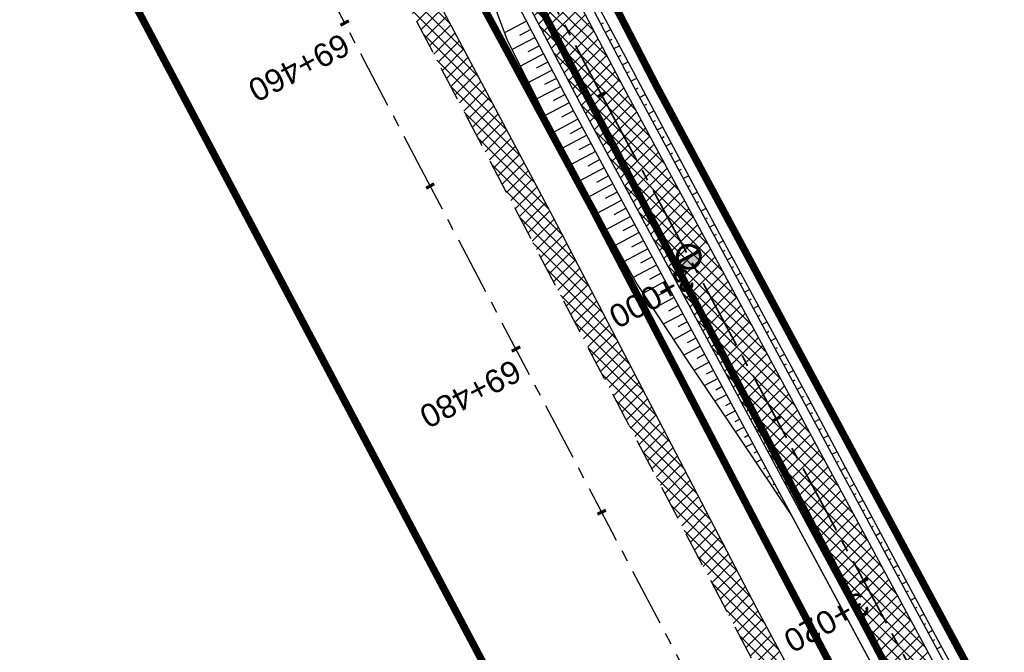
# Model space of a CAD drawing. Header units: metres. Extents: x 7529682 to 7533751, y 5721195 to 5727842.
# Tile 53 of 179: x 7531078 to 7531132, y 5725128 to 5725162. Entities that reach past the tile are written whole.
import ezdxf

# ---------------------------------------------------------------- set-up
doc = ezdxf.new("R2010")
doc.units = ezdxf.units.M
for name, pattern in [('817-dzialki-09-05-04$0$HIDDEN', [0.375, 0.25, -0.125]), ('ACAD_ISO05W100', [33, 24, -3, 0, -3, 0, -3]), ('CENTER', [50.8, 31.75, -6.35, 6.35, -6.35]), ('CENTER2', [28.575, 19.05, -3.175, 3.175, -3.175]), ('HIDDEN', [9.525, 6.35, -3.175])]:
    doc.linetypes.add(name, pattern=pattern)
for name, color, linetype in [('C-DROGI-SYTUACJA', 7, 'Continuous'), ('C-DROGI-SYTUACJA-ETYKIETY', 7, 'Continuous'), ('D-hatch-pobocza', 131, 'Continuous'), ('D-pobocza', 60, 'Continuous'), ('D-rowy', 160, 'Continuous'), ('D-skarpa', 2, 'Continuous'), ('D-skarpa-kreskowanie', 2, 'Continuous')]:
    doc.layers.add(name, color=color, linetype=linetype)
for name, color, linetype, lineweight, true_color in [('D-ewidencja-numery', 7, 'Continuous', 50, 0x40ff00), ('D-hatch-ciag-pieszo-rowerowy', 7, 'Continuous', 13, 0xff9f80), ('D-LR-etap-III', 7, '817-dzialki-09-05-04$0$HIDDEN', 50, 0x00008f)]:
    doc.layers.add(name, color=color, linetype=linetype, lineweight=lineweight, true_color=true_color)
for name, color, linetype, lineweight in [('D-krawędzie', 3, 'Continuous', 30), ('D-obrzeża', 2, 'Continuous', 30), ('D-oś', 10, 'CENTER', 30), ('D-pas-drogowy', 7, 'ACAD_ISO05W100', 50)]:
    doc.layers.add(name, color=color, linetype=linetype, lineweight=lineweight)
doc.layers.add('poprzeczki', color=7, linetype='Continuous', true_color=0x0000c7)
doc.styles.get("Standard").update_dxf_attribs({"font": 'arial.ttf'})
pattern_1 = [(45, (0, 0), (-0.33675960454, 0.33675960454), []), (135, (0, 0), (-0.33675960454, -0.33675960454), [])]

# ---------------------------------------------------------------- blocks, each defined once
blk = doc.blocks.new('AeccTickLine')
at = {"color": 0, "linetype": 'ByBlock', "lineweight": -2}
blk.add_line((0, 1), (0, -1), dxfattribs=at)
blk = doc.blocks.new('kilometraz')
at = {"linetype": 'ByBlock', "lineweight": -2}
blk.add_hatch(color=0, dxfattribs=at).paths.add_polyline_path([(0, -0.28125, 0.41421356), (0.28125, 0, 0.41421356), (0, 0.28125)])
at = {"color": 0, "linetype": 'ByBlock', "lineweight": -2}
blk.add_line((0, 0.28125), (0, -0.28125), dxfattribs=at)
blk.add_circle((0, 0), 0.28125, dxfattribs=at)

msp = doc.modelspace()

# ---------------------------------------------------------------- hatches: boundary and pattern name
at = {"layer": 'D-hatch-ciag-pieszo-rowerowy'}
h = msp.add_hatch(dxfattribs=at)
h.set_pattern_fill('ANSI37', color=256, scale=0.15, style=0)
h.set_pattern_definition(pattern_1)
h.paths.add_polyline_path([(7531088.49, 5725201.74), (7531081.737, 5725214.576), (7531080.59, 5725214.071), (7531087.383, 5725201.158), (7531110.122, 5725157.821), (7531118.165, 5725142.897), (7531119.253, 5725143.512), (7531111.229, 5725158.402)])
h.paths.add_polyline_path([(7531087.383, 5725201.158), (7531080.59, 5725214.071), (7531079.443, 5725213.566), (7531086.277, 5725200.577), (7531109.015, 5725157.24), (7531117.077, 5725142.282), (7531118.165, 5725142.897), (7531110.122, 5725157.821)])
h = msp.add_hatch(dxfattribs=at)
h.set_pattern_fill('ANSI37', color=256, scale=0.15, style=0)
h.set_pattern_definition(pattern_1)
h.paths.add_polyline_path([(7531118.165, 5725142.897), (7531117.077, 5725142.282), (7531130.341, 5725117.67, -0.009012), (7531135.299, 5725108.06), (7531145.036, 5725088.322, 0.075286), (7531150.171, 5725080.951), (7531151.457, 5725079.596), (7531152.272, 5725080.553), (7531151.217, 5725081.666, -0.075252), (7531146.083, 5725089.033), (7531136.397, 5725108.66, 0.008978), (7531131.457, 5725118.234)])
h.paths.add_polyline_path([(7531119.253, 5725143.512), (7531118.165, 5725142.897), (7531131.457, 5725118.234, -0.008978), (7531136.397, 5725108.66), (7531146.083, 5725089.033, 0.075252), (7531151.217, 5725081.666), (7531152.272, 5725080.553), (7531153.087, 5725081.511), (7531152.262, 5725082.381, -0.075217), (7531147.129, 5725089.744), (7531137.495, 5725109.262, 0.008945), (7531132.573, 5725118.799)])
at = {"layer": 'D-hatch-pobocza'}
h = msp.add_hatch(dxfattribs=at)
h.set_pattern_fill('ANSI37', color=256, scale=0.15, style=0)
h.set_pattern_definition(pattern_1)
h.paths.add_polyline_path([(7531057.01, 5725246.72), (7531044.19, 5725271.11), (7531030.97, 5725296.42), (7531019.37, 5725318.31), (7531007.54, 5725340.71), (7530994.47, 5725365.47), (7530982.58, 5725387.65), (7530971.81, 5725408.22), (7530959.96, 5725430.76), (7530944.54, 5725460.14), (7530935.92, 5725477.07), (7530923.1, 5725500.31), (7530908, 5725529.49), (7530889.658, 5725563.375), (7530889.586, 5725561.257), (7530918.172, 5725507.178), (7530950.163, 5725446.305), (7530993.419, 5725364.265), (7531022.766, 5725308.719), (7531053.81, 5725249.872), (7531081.166, 5725197.875), (7531103.902, 5725154.541), (7531128.123, 5725108.448), (7531149.321, 5725068.209), (7531151.44, 5725067.36), (7531152.004, 5725067.286), (7531141.2, 5725086.69), (7531129.87, 5725108.78), (7531118.46, 5725130.11), (7531107.39, 5725151.39), (7531095.36, 5725174.01), (7531083.61, 5725196.49), (7531071.56, 5725218.8)])

# ---------------------------------------------------------------- linework, layer by layer
at = {"layer": 'C-DROGI-SYTUACJA', "color": 10, "linetype": 'CENTER2', "lineweight": 35, "ltscale": 0.2}
msp.add_lwpolyline([(7531022.845, 5725323.708), (7531032.808, 5725305.571, -0.004228), (7531035.213, 5725301.104), (7531059.944, 5725254.223, -0.004401), (7531062.366, 5725249.531), (7531071.709, 5725231.04, 0.004122), (7531073.975, 5725226.644), (7531073.975, 5725226.644), (7531087.383, 5725201.158), (7531110.122, 5725157.821), (7531131.457, 5725118.234, -0.008978), (7531136.397, 5725108.66), (7531146.083, 5725089.033, 0.075252), (7531151.217, 5725081.666), (7531154.313, 5725078.4, -0.068936), (7531156.869, 5725074.83), (7531166.993, 5725055.55, -0.068732)], format="xyb", dxfattribs=at)
at = {"layer": 'D-ewidencja-numery', "color": 12, "ltscale": 15, "true_color": 0xc70000}
msp.add_lwpolyline([(7530900.952, 5725579.946), (7530904.81, 5725571.977), (7530903.682, 5725568.566), (7530908.901, 5725558.845), (7530910.252, 5725545.672), (7530912.873, 5725538.646), (7530945.278, 5725478.464), (7530959.692, 5725450.246), (7531002.827, 5725368.192), (7531044.704, 5725290.314), (7531064.099, 5725253.213), (7531083.01, 5725216.678), (7531113.013, 5725158.466), (7531137.364, 5725113.071), (7531150.831, 5725086.712), (7531159.746, 5725076.641), (7531166.31, 5725074.58), (7531172.29, 5725062.58)], dxfattribs=at)
at = {"layer": 'D-krawędzie', "linetype": 'HIDDEN', "ltscale": 0.3, "flags": 128}
msp.add_lwpolyline([(7530572.01, 5726166.06), (7530620.381, 5726072.761), (7530641.555, 5726032.008), (7530660.961, 5725995.07), (7530689.128, 5725941.54), (7530707.336, 5725907.032), (7530725.256, 5725873.093), (7530743.97, 5725837.654), (7530770.527, 5725787.119), (7530787.864, 5725754.267), (7530809.898, 5725712.542), (7530824.739, 5725684.389), (7530840.856, 5725653.693), (7530860.675, 5725616.154), (7530865.283, 5725607.394), (7530878.05, 5725583.08), (7530918.172, 5725507.178), (7530950.163, 5725446.305), (7530993.419, 5725364.265), (7531022.766, 5725308.719), (7531053.81, 5725249.872), (7531081.166, 5725197.875), (7531103.902, 5725154.541), (7531128.123, 5725108.448), (7531149.3, 5725068.25), (7531167.38, 5725033.767), (7531197.165, 5724976.988), (7531228.151, 5724918.034), (7531253.153, 5724870.491), (7531286.796, 5724806.654), (7531306.74, 5724768.665), (7531335.094, 5724714.652), (7531357.319, 5724672.439), (7531373.645, 5724641.454), (7531392.162, 5724605.999), (7531418.48, 5724555.853), (7531439.727, 5724515.582), (7531468.399, 5724461.077), (7531491.782, 5724416.528), (7531531.99, 5724339.833), (7531557.227, 5724291.659), (7531569.852, 5724267.577), (7531591.376, 5724226.548), (7531610.004, 5724191.103), (7531616.883, 5724177.999), (7531629.985, 5724153.025), (7531641.007, 5724132.022), (7531664.906, 5724087.617), (7531677.644, 5724064.786), (7531683.112, 5724054.988), (7531686.753, 5724048.18), (7531695.448, 5724031.697), (7531703.749, 5724015.917), (7531709.214, 5724005.514), (7531719.389, 5723986.147), (7531726.295, 5723973), (7531732.741, 5723960.736), (7531735.13, 5723956.19)], dxfattribs=at)
at = {"layer": 'D-LR-etap-III', "ltscale": 10, "flags": 128}
msp.add_lwpolyline([(7531750.474, 5723895.103, 0.4, 0.4, 0), (7531750.505, 5723895.13, 0.4, 0.4, 0), (7531682.71, 5724022.92, 0.4, 0.4, 0), (7531619.177, 5724147.204, 0.4, 0.4, 0), (7531592.309, 5724198.489, 0.4, 0.4, 0), (7531553.264, 5724272.919, 0.4, 0.4, 0), (7531504.02, 5724366.79, 0.4, 0.4, 0), (7531482.09, 5724407.62, 0.4, 0.4, 0), (7531412.35, 5724541.183, 0.4, 0.4, 0), (7531388.464, 5724586.93, 0.4, 0.4, 0), (7531345.12, 5724669.94, 0.4, 0.4, 0), (7531127.66, 5725081.67, 0.4, 0.4, 0), (7531059.253, 5725211.041, 0.4, 0.4, 0), (7531008.007, 5725307.954, 0.4, 0.4, 0), (7530964.182, 5725390.836, 0.4, 0.4, 0), (7530914.557, 5725484.684, 0.4, 0.4, 0), (7530865.243, 5725577.494, 0.4, 0.4, 0), (7530840.085, 5725624.059, 0.4, 0.4, 0), (7530802.56, 5725694.925, 0.4, 0.4, 0), (7530755.54, 5725787.51, 0.4, 0.4, 0), (7530708.718, 5725876.303, 0.4, 0.4, 0), (7530695.12, 5725902.09, 0.4, 0.4, 0), (7530642.914, 5726001.078, 0.4, 0.4, 0), (7530634.935, 5726016.147, 0.4, 0.4, 0), (7530610.82, 5726061.93, 0.4, 0.4, 0), (7530610.82, 5726061.93, 0.4, 0.4, 0), (7530607.21, 5726063.51, 0.4, 0.4, 0), (7530597.42, 5726080.68, 0.4, 0.4, 0), (7530591.16, 5726088.44, 0.4, 0.4, 0), (7530581.28, 5726107.21, 0.4, 0.4, 0), (7530571.29, 5726130.56, 0.4, 0.4, 0), (7530549.555, 5726171.527, 0.4, 0.4, 0), (7530531.014, 5726206.474, 0.4, 0.4, 0), (7530516.461, 5726236.017, 0.4, 0.4, 0), (7530500.799, 5726266.141, 0.4, 0.4, 0), (7530491.35, 5726283.94, 0.4, 0.4, 0), (7530482.4, 5726303.41, 0.4, 0.4, 0), (7530482.4, 5726303.41, 0.4, 0.4, 0), (7530450.41, 5726357.28, 0.4, 0.4, 0), (7530397.759, 5726458.5, 0.4, 0.4, 0), (7530334.708, 5726583.665, 0.4, 0.4, 0), (7530303.939, 5726645.168, 0.4, 0.4, 0), (7530300.51, 5726651.778, 0.4, 0.4, 0), (7530289.214, 5726671.967, 0.4, 0.4, 0), (7530281.54, 5726685.57, 0.4, 0.4, 0), (7530261.371, 5726724.163, 0.4, 0.4, 0), (7530254.03, 5726738.21, 0.4, 0.4, 0), (7530197.22, 5726845.06, 0.4, 0.4, 0), (7530194.71, 5726849.15, 0.4, 0.4, 0), (7530195.92, 5726850.75, 0.4, 0.4, 0), (7530170.547, 5726892.961, 0.4, 0.4, 0), (7530143.175, 5726945.066, 0.4, 0.4, 0), (7530105.06, 5727018.32, 0.4, 0.4, 0), (7530100.06, 5727027.16, 0.4, 0.4, 0), (7530062.319, 5727099.625, 0.4, 0.4, 0), (7530015.379, 5727189.42, 0.4, 0.4, 0), (7529983.208, 5727250.207, 0.4, 0.4, 0), (7529953.284, 5727306.747, 0.4, 0.4, 0), (7529900.671, 5727406.159, 0.4, 0.4, 0), (7529890.63, 5727425.131, 0.4, 0.4, 0), (7529875.155, 5727454.426, 0.4, 0.4, 0), (7529857.56, 5727487.787, 0.4, 0.4, 0), (7529835.194, 5727530.193, 0.4, 0.4, 0), (7529811.741, 5727574.662, 0.4, 0.4, 0), (7529792.102, 5727611.923, 0.4, 0.4, 0), (7529768.066, 5727657.47, 0.4, 0.4, 0), (7529755.211, 5727682.131, 0.4, 0.4, 0), (7529753.31, 5727681.13, 0.4, 0.4, 0), (7529739.21, 5727707.77, 0.4, 0.4, 0), (7529735.395, 5727711.252, 0.4, 0.4, 0), (7529725.42, 5727730.2, 0.4, 0.4, 0), (7529723.55, 5727729.88, 0.4, 0.4, 0), (7529695.567, 5727782.932, 0.4, 0.4, 0), (7529717.68, 5727794.024, 0.4, 0.4, 0), (7529736.275, 5727758.647, 0.4, 0.4, 0), (7529736.275, 5727758.647, 0.4, 0.4, 0), (7529744.511, 5727750.406, 0.4, 0.4, 0), (7529744.511, 5727750.406, 0.4, 0.4, 0), (7529750.283, 5727738.55, 0.4, 0.4, 0), (7529777.109, 5727687.569, 0.4, 0.4, 0), (7529796.515, 5727651.33, 0.4, 0.4, 0), (7529814.938, 5727616.793, 0.4, 0.4, 0), (7529839.007, 5727572.304, 0.4, 0.4, 0), (7529860.618, 5727532.509, 0.4, 0.4, 0), (7529882.349, 5727491.504, 0.4, 0.4, 0), (7529904.865, 5727449.096, 0.4, 0.4, 0), (7529920.747, 5727418.885, 0.4, 0.4, 0), (7529946.677, 5727368.547, 0.4, 0.4, 0), (7529972.025, 5727320.573, 0.4, 0.4, 0), (7529987.74, 5727290.153, 0.4, 0.4, 0), (7529996.497, 5727273.662, 0.4, 0.4, 0), (7530017.541, 5727234.203, 0.4, 0.4, 0), (7530033.054, 5727204.864, 0.4, 0.4, 0), (7530051.623, 5727170.223, 0.4, 0.4, 0), (7530069.277, 5727137.016, 0.4, 0.4, 0), (7530089.385, 5727097.534, 0.4, 0.4, 0), (7530109.713, 5727060.747, 0.4, 0.4, 0), (7530136.77, 5727011.64, 0.4, 0.4, 0), (7530162.447, 5726962.744, 0.4, 0.4, 0), (7530187.674, 5726916.992, 0.4, 0.4, 0), (7530207.821, 5726879.335, 0.4, 0.4, 0), (7530230.626, 5726834.519, 0.4, 0.4, 0), (7530262.288, 5726776.618, 0.4, 0.4, 0), (7530277.51, 5726760.213, 0.4, 0.4, 0), (7530286.037, 5726744.107, 0.4, 0.4, 0), (7530288.097, 5726735.884, 0.4, 0.4, 0), (7530290.394, 5726725.047, 0.4, 0.4, 0), (7530296.177, 5726713.583, 0.4, 0.4, 0), (7530302.726, 5726701.182, 0.4, 0.4, 0), (7530325.685, 5726657.466, 0.4, 0.4, 0), (7530343.244, 5726623.649, 0.4, 0.4, 0), (7530360.23, 5726591.747, 0.4, 0.4, 0), (7530383.209, 5726548.059, 0.4, 0.4, 0), (7530406.018, 5726503.606, 0.4, 0.4, 0), (7530427.465, 5726462.62, 0.4, 0.4, 0), (7530447.928, 5726424.388, 0.4, 0.4, 0), (7530471.127, 5726379.921, 0.4, 0.4, 0), (7530490.501, 5726343.033, 0.4, 0.4, 0), (7530509.499, 5726306.733, 0.4, 0.4, 0), (7530529.89, 5726267.244, 0.4, 0.4, 0), (7530543.852, 5726238.99, 0.4, 0.4, 0), (7530554.809, 5726218.944, 0.4, 0.4, 0), (7530559.027, 5726212.223, 0.4, 0.4, 0), (7530563.061, 5726206.41, 0.4, 0.4, 0), (7530566.934, 5726200.464, 0.4, 0.4, 0), (7530569.771, 5726194.902, 0.4, 0.4, 0), (7530571.473, 5726191.282, 0.4, 0.4, 0), (7530572.839, 5726188.025, 0.4, 0.4, 0), (7530575.295, 5726182.035, 0.4, 0.4, 0), (7530579.737, 5726173.306, 0.4, 0.4, 0), (7530583.3, 5726167.41, 0.4, 0.4, 0), (7530593.4, 5726163.33, 0.4, 0.4, 0), (7530598.618, 5726155.264, 0.4, 0.4, 0), (7530608.258, 5726140.497, 0.4, 0.4, 0), (7530603.27, 5726136.83, 0.4, 0.4, 0), (7530606.53, 5726131.84, 0.4, 0.4, 0), (7530604.239, 5726124.217, 0.4, 0.4, 0), (7530605.847, 5726121.63, 0.4, 0.4, 0), (7530608.972, 5726116.164, 0.4, 0.4, 0), (7530618.114, 5726097.791, 0.4, 0.4, 0), (7530651.213, 5726034.96, 0.4, 0.4, 0), (7530670.244, 5725998.611, 0.4, 0.4, 0), (7530698.075, 5725945.953, 0.4, 0.4, 0), (7530716.506, 5725911.305, 0.4, 0.4, 0), (7530735.223, 5725875.667, 0.4, 0.4, 0), (7530752.504, 5725842.155, 0.4, 0.4, 0), (7530778.311, 5725793.501, 0.4, 0.4, 0), (7530797.5, 5725756.382, 0.4, 0.4, 0), (7530812.519, 5725728.289, 0.4, 0.4, 0), (7530820.039, 5725713.16, 0.4, 0.4, 0), (7530822.422, 5725710.194, 0.4, 0.4, 0), (7530833.155, 5725688.801, 0.4, 0.4, 0), (7530849.629, 5725656.159, 0.4, 0.4, 0), (7530867.983, 5725621.964, 0.4, 0.4, 0), (7530872.63, 5725612.888, 0.4, 0.4, 0), (7530880.354, 5725597.595, 0.4, 0.4, 0), (7530883.839, 5725593.389, 0.4, 0.4, 0), (7530891.782, 5725587.763, 0.4, 0.4, 0), (7530895.039, 5725584.281, 0.4, 0.4, 0), (7530897.034, 5725580.941, 0.4, 0.4, 0), (7530900.952, 5725579.946, 0.4, 0.4, 0), (7530904.81, 5725571.977, 0.4, 0.4, 0), (7530903.682, 5725568.566, 0.4, 0.4, 0), (7530908.901, 5725558.845, 0.4, 0.4, 0), (7530910.252, 5725545.672, 0.4, 0.4, 0), (7530912.873, 5725538.646, 0.4, 0.4, 0), (7530945.278, 5725478.464, 0.4, 0.4, 0), (7530959.692, 5725450.246, 0.4, 0.4, 0), (7531002.827, 5725368.192, 0.4, 0.4, 0), (7531044.704, 5725290.314, 0.4, 0.4, 0), (7531064.099, 5725253.213, 0.4, 0.4, 0), (7531083.01, 5725216.678, 0.4, 0.4, 0), (7531113.013, 5725158.466, 0.4, 0.4, 0), (7531137.364, 5725113.071, 0.4, 0.4, 0), (7531150.831, 5725086.712, 0.4, 0.4, 0), (7531159.746, 5725076.641, 0.4, 0.4, 0), (7531166.31, 5725074.58, 0.4, 0.4, 0), (7531172.29, 5725062.58, 0.4, 0.4, 0), (7531170.59, 5725055.606, 0.4, 0.4, 0), (7531173.733, 5725044.081, 0.4, 0.4, 0), (7531215.342, 5724964.86, 0.4, 0.4, 0), (7531238.054, 5724921.685, 0.4, 0.4, 0), (7531262.39, 5724875.283, 0.4, 0.4, 0), (7531295.587, 5724811.266, 0.4, 0.4, 0), (7531348.488, 5724712.363, 0.4, 0.4, 0), (7531363.741, 5724682.684, 0.4, 0.4, 0), (7531366.987, 5724675.865, 0.4, 0.4, 0), (7531382.541, 5724646.111, 0.4, 0.4, 0), (7531401.299, 5724610.875, 0.4, 0.4, 0), (7531428.965, 5724558.862, 0.4, 0.4, 0), (7531449.111, 5724520.398, 0.4, 0.4, 0), (7531477.293, 5724465.831, 0.4, 0.4, 0), (7531500.996, 5724421.113, 0.4, 0.4, 0), (7531512.122, 5724400.549, 0.4, 0.4, 0), (7531513.782, 5724396.757, 0.4, 0.4, 0), (7531526.32, 5724379.39, 0.4, 0.4, 0), (7531566.784, 5724302.736, 0.4, 0.4, 0), (7531612.277, 5724225.61, 0.4, 0.4, 0), (7531620.493, 5724210.548, 0.4, 0.4, 0), (7531631.578, 5724196.258, 0.4, 0.4, 0), (7531653.484, 5724152.434, 0.4, 0.4, 0), (7531661.151, 5724128.494, 0.4, 0.4, 0), (7531673.881, 5724101.186, 0.4, 0.4, 0), (7531684.691, 5724081.184, 0.4, 0.4, 0), (7531699.212, 5724051.17, 0.4, 0.4, 0), (7531704.034, 5724040.584, 0.4, 0.4, 0), (7531704.034, 5724040.584, 0.4, 0.4, 0), (7531703.913, 5724037.17, 0.4, 0.4, 0), (7531736.42, 5723969.232, 0.4, 0.4, 0), (7531738.285, 5723967.699, 0.4, 0.4, 0), (7531742.181, 5723962.346, 0.4, 0.4, 0), (7531744.286, 5723958.616, 0.4, 0.4, 0), (7531755.393, 5723944.193, 0.4, 0.4, 0), (7531758.69, 5723936.76, 0.4, 0.4, 0), (7531780.08, 5723929.25, 0.4, 0.4, 0), (7531792.612, 5723906.338, 0.4, 0.4, 0), (7531792.612, 5723906.338, 0.4, 0.4, 0), (7531756.962, 5723883.055, 0.4, 0.4, 0), (7531750.46, 5723895.13, 0.4, 0.4, 0), (7531750.46, 5723895.13, 0, 0, 0)], format="xyseb", dxfattribs=at)
at = {"layer": 'D-obrzeża'}
for points in [[(7531164.322, 5725069.743), (7531163.358, 5725071.533), (7531162.183, 5725071.113, -0.373479), (7531159.739, 5725072.063), (7531157.82, 5725075.705, 0.068604), (7531155.434, 5725079.035), (7531152.262, 5725082.381, -0.075217), (7531147.129, 5725089.744), (7531137.495, 5725109.262, 0.008945), (7531132.573, 5725118.799), (7531111.229, 5725158.402), (7531088.49, 5725201.74), (7531075.086, 5725227.216, -0.004122), (7531072.82, 5725231.613), (7531063.477, 5725250.104, 0.004401), (7531061.055, 5725254.796), (7531036.314, 5725301.696, 0.004228), (7531033.909, 5725306.164), (7531023.945, 5725324.301, -0.004067)], [(7531021.744, 5725323.115), (7531031.707, 5725304.978, -0.004228), (7531034.112, 5725300.511), (7531058.833, 5725253.649, -0.004401), (7531061.256, 5725248.957), (7531070.597, 5725230.467, 0.004122), (7531072.864, 5725226.071), (7531086.277, 5725200.577), (7531109.015, 5725157.24), (7531130.341, 5725117.67, -0.009012), (7531135.299, 5725108.06), (7531145.036, 5725088.322, 0.075286), (7531150.171, 5725080.951), (7531153.382, 5725077.565, -0.068604), (7531155.769, 5725074.235), (7531156.913, 5725072.064), (7531159.315, 5725067.483)]]:
    msp.add_lwpolyline(points, format="xyb", dxfattribs=at)
at = {"layer": 'D-oś', "ltscale": 0.1}
msp.add_lwpolyline([(7531164.28, 5725032.142), (7531146.202, 5725066.622), (7531125.026, 5725106.818), (7531100.803, 5725152.914), (7531078.067, 5725196.247), (7531050.713, 5725248.241), (7531019.672, 5725307.084), (7530990.323, 5725362.632), (7530947.066, 5725444.675), (7530915.075, 5725505.546), (7530874.954, 5725581.449)], dxfattribs=at)
at = {"layer": 'D-pas-drogowy', "ltscale": 0.2, "flags": 128}
msp.add_lwpolyline([(7531633.019, 5724182.834, 0.4, 0.4, 0), (7531617.559, 5724211.608, 0.4, 0.4, 0), (7531566.784, 5724302.736, 0.4, 0.4, 0), (7531538.419, 5724356.47, 0.4, 0.4, 0), (7531526.32, 5724379.39, 0.4, 0.4, 0), (7531516.102, 5724393.607, 0.4, 0.4, 0.001485), (7531513.78, 5724396.838, 0.4, 0.4, 0), (7531501.87, 5724413.41, 0.4, 0.4, 0), (7531474.926, 5724464.508, 0.4, 0.4, 0), (7531446.2, 5724518.992, 0.4, 0.4, 0), (7531424.962, 5724559.262, 0.4, 0.4, 0), (7531398.444, 5724609.566, 0.4, 0.4, 0), (7531379.647, 5724645.216, 0.4, 0.4, 0), (7531365.23, 5724672.56, 0.4, 0.4, 0), (7531341.306, 5724717.915, 0.4, 0.4, 0), (7531312.9, 5724771.789, 0.4, 0.4, 0), (7531292.591, 5724810.307, 0.4, 0.4, 0), (7531259.392, 5724873.271, 0.4, 0.4, 0), (7531233.74, 5724921.923, 0.4, 0.4, 0), (7531203.073, 5724980.092, 0.4, 0.4, 0), (7531173.471, 5725036.225, 0.4, 0.4, 0), (7531168.27, 5725046.09, 0.4, 0.4, 0), (7531172.29, 5725062.58, 0.4, 0.4, 0), (7531166.31, 5725074.58, 0.4, 0.4, 0), (7531150.32, 5725079.6, 0.4, 0.4, 0), (7531141.5, 5725096.43, 0.4, 0.4, 0), (7531109.312, 5725157.814, 0.4, 0.4, 0), (7531086.641, 5725201.048, 0.4, 0.4, 0), (7531059.198, 5725253.384, 0.4, 0.4, 0), (7531028.207, 5725312.489, 0.4, 0.4, 0), (7530999.105, 5725367.99, 0.4, 0.4, 0), (7530956.248, 5725449.725, 0.4, 0.4, 0), (7530924.398, 5725510.464, 0.4, 0.4, 0), (7530897.51, 5725561.74, 0.4, 0.4, 0), (7530894.46, 5725566.14, 0.4, 0.4, 0), (7530892.16, 5725570.49, 0.4, 0.4, 0), (7530869.363, 5725613.307, 0.4, 0.4, 0), (7530861.694, 5725627.705, 0.4, 0.4, 0), (7530852.74, 5725644.52, 0.4, 0.4, 0), (7530831.51, 5725684.2, 0.4, 0.4, 0), (7530811.13, 5725722.52, 0.4, 0.4, 0), (7530792.348, 5725757.941, 0.4, 0.4, 0), (7530768.03, 5725803.8, 0.4, 0.4, 0), (7530748.769, 5725840.179, 0.4, 0.4, 0), (7530727.7, 5725879.97, 0.4, 0.4, 0), (7530712.098, 5725909.545, 0.4, 0.4, 0), (7530693.644, 5725944.645, 0.4, 0.4, 0), (7530665.702, 5725997.539, 0.4, 0.4, 0), (7530641.76, 5726042.88, 0.4, 0.4, 0), (7530616.5, 5726091.48, 0.4, 0.4, 0), (7530604.628, 5726114.32, 0.4, 0.4, -0.007763), (7530602.5, 5726118.43, 0.4, 0.4, 0), (7530603.992, 5726123.395, 0.4, 0.4, 0), (7530606.53, 5726131.84, 0.4, 0.4, 0), (7530603.27, 5726136.83, 0.4, 0.4, 0), (7530593.776, 5726151.369, 0.4, 0.4, 0), (7530590.203, 5726156.84, 0.4, 0.4, 0), (7530583.3, 5726167.41, 0.4, 0.4, 0), (7530580.578, 5726170.428, 0.4, 0.4, 0), (7530575.85, 5726175.67, 0.4, 0.4, 0), (7530569.01, 5726186.66, 0.4, 0.4, 0), (7530562.555, 5726199.189, 0.4, 0.4, 0), (7530555.67, 5726211.39, 0.4, 0.4, 0), (7530548.29, 5726224.23, 0.4, 0.4, 0), (7530540.58, 5726237.71, 0.4, 0.4, 0), (7530532.68, 5726252.65, 0.4, 0.4, 0), (7530524.06, 5726269.35, 0.4, 0.4, 0), (7530502.82, 5726309.91, 0.4, 0.4, 0), (7530488.83, 5726336.63, 0.4, 0.4, 0), (7530466.03, 5726380.16, 0.4, 0.4, 0), (7530438.47, 5726432.77, 0.4, 0.4, 0), (7530424.53, 5726459.09, 0.4, 0.4, 0), (7530401.63, 5726502.97, 0.4, 0.4, 0), (7530383.38, 5726538.06, 0.4, 0.4, 0), (7530353.97, 5726593.52, 0.4, 0.4, 0), (7530338.47, 5726622.74, 0.4, 0.4, 0), (7530322.01, 5726653.88, 0.4, 0.4, 0), (7530297.54, 5726700.33, 0.4, 0.4, 0), (7530287.38, 5726719.6, 0.4, 0.4, 0), (7530285.95, 5726722.316, 0.4, 0.4, 0), (7530280.26, 5726733.12, 0.4, 0.4, 0), (7530266.73, 5726758.74, 0.4, 0.4, 0), (7530260.42, 5726770.47, 0.4, 0.4, 0), (7530253.25, 5726783.82, 0.4, 0.4, 0), (7530244.95, 5726799.33, 0.4, 0.4, 0), (7530239.39, 5726808.49, 0.4, 0.4, 0), (7530238.29, 5726807.9, 0.4, 0.4, 0), (7530218.11, 5726850.67, 0.4, 0.4, 0), (7530175.907, 5726928.168, 0.4, 0.4, 0), (7530096.68, 5727076.15, 0.4, 0.4, 0), (7530094.68, 5727079.89, 0.4, 0.4, 0), (7530064.597, 5727135.523, 0.4, 0.4, 0), (7530046.731, 5727168.892, 0.4, 0.4, 0), (7530025.803, 5727208.461, 0.4, 0.4, 0), (7530012.847, 5727232.979, 0.4, 0.4, 0), (7529994.15, 5727268.45, 0.4, 0.4, 0), (7529981.671, 5727291.93, 0.4, 0.4, 0), (7529949.89, 5727351.73, 0.4, 0.4, 0), (7529924.75, 5727399.03, 0.4, 0.4, 0), (7529915.516, 5727417.1, 0.4, 0.4, 0), (7529885.83, 5727475.19, 0.4, 0.4, 0), (7529862.56, 5727519.97, 0.4, 0.4, 0), (7529852.985, 5727538.191, 0.4, 0.4, 0), (7529836.513, 5727569.511, 0.4, 0.4, 0), (7529815.369, 5727609.141, 0.4, 0.4, 0), (7529792.795, 5727651.247, 0.4, 0.4, 0), (7529774.199, 5727685.858, 0.4, 0.4, 0), (7529746.966, 5727736.059, 0.4, 0.4, 0), (7529733.92, 5727757.62, 0.4, 0.4, 0), (7529708.607, 5727806.389, 0.4, 0.4, 0), (7529688.492, 5727796.345, 0.4, 0.4, 0), (7529723.55, 5727729.88, 0.4, 0.4, 0), (7529725.42, 5727730.2, 0.4, 0.4, 0), (7529735.38, 5727711.28, 0.4, 0.4, 0), (7529739.21, 5727707.77, 0.4, 0.4, 0), (7529753.31, 5727681.13, 0.4, 0.4, 0), (7529755.178, 5727682.114, 0.4, 0.4, 0), (7529792.102, 5727611.923, 0.4, 0.4, 0), (7529811.741, 5727574.662, 0.4, 0.4, 0), (7529835.194, 5727530.193, 0.4, 0.4, 0), (7529857.56, 5727487.787, 0.4, 0.4, 0), (7529875.155, 5727454.426, 0.4, 0.4, 0), (7529890.63, 5727425.131, 0.4, 0.4, 0), (7529900.671, 5727406.159, 0.4, 0.4, 0), (7529953.284, 5727306.747, 0.4, 0.4, 0), (7529983.208, 5727250.207, 0.4, 0.4, 0), (7530015.379, 5727189.42, 0.4, 0.4, 0), (7530062.319, 5727099.625, 0.4, 0.4, 0), (7530100.06, 5727027.16, 0.4, 0.4, 0), (7530105.06, 5727018.32, 0.4, 0.4, 0), (7530143.175, 5726945.066, 0.4, 0.4, 0), (7530170.547, 5726892.961, 0.4, 0.4, 0), (7530195.92, 5726850.75, 0.4, 0.4, 0), (7530194.71, 5726849.15, 0.4, 0.4, 0), (7530197.22, 5726845.06, 0.4, 0.4, 0), (7530254.03, 5726738.21, 0.4, 0.4, 0), (7530261.371, 5726724.163, 0.4, 0.4, 0), (7530281.54, 5726685.57, 0.4, 0.4, 0), (7530289.214, 5726671.967, 0.4, 0.4, 0), (7530300.51, 5726651.778, 0.4, 0.4, 0), (7530303.939, 5726645.168, 0.4, 0.4, 0), (7530334.708, 5726583.665, 0.4, 0.4, 0), (7530397.759, 5726458.5, 0.4, 0.4, 0), (7530450.41, 5726357.28, 0.4, 0.4, 0), (7530482.4, 5726303.41, 0.4, 0.4, 0), (7530483.688, 5726301.003, 0.4, 0.4, 0), (7530491.35, 5726283.94, 0.4, 0.4, 0), (7530512.67, 5726243.78, 0.4, 0.4, 0), (7530529.43, 5726209.46, 0.4, 0.4, 0), (7530571.29, 5726130.56, 0.4, 0.4, 0), (7530581.28, 5726107.21, 0.4, 0.4, 0), (7530591.16, 5726088.44, 0.4, 0.4, 0), (7530597.42, 5726080.68, 0.4, 0.4, 0), (7530607.21, 5726063.51, 0.4, 0.4, 0), (7530610.82, 5726061.93, 0.4, 0.4, 0), (7530634.935, 5726016.147, 0.4, 0.4, 0), (7530642.914, 5726001.078, 0.4, 0.4, 0), (7530695.12, 5725902.09, 0.4, 0.4, 0), (7530708.718, 5725876.303, 0.4, 0.4, 0), (7530755.54, 5725787.51, 0.4, 0.4, 0), (7530802.56, 5725694.925, 0.4, 0.4, 0), (7530840.085, 5725624.059, 0.4, 0.4, 0), (7530865.243, 5725577.494, 0.4, 0.4, 0), (7530914.557, 5725484.684, 0.4, 0.4, 0), (7530964.182, 5725390.836, 0.4, 0.4, 0), (7531008.007, 5725307.954, 0.4, 0.4, 0), (7531059.253, 5725211.041, 0.4, 0.4, 0), (7531127.66, 5725081.67, 0.4, 0.4, 0), (7531345.12, 5724669.94, 0.4, 0.4, 0), (7531388.464, 5724586.93, 0.4, 0.4, 0), (7531412.35, 5724541.183, 0.4, 0.4, 0), (7531482.09, 5724407.62, 0.4, 0.4, 0), (7531504.02, 5724366.79, 0.4, 0.4, 0), (7531519.374, 5724337.52, 0.4, 0.4, 0), (7531563.749, 5724252.932, 0.4, 0.4, 0), (7531602.175, 5724179.681, 0.4, 0.4, 0), (7531619.177, 5724147.204, 0.4, 0.4, 0), (7531625.038, 5724135.635, 0.4, 0.4, 0), (7531656.796, 5724073.316, 0.4, 0.4, 0), (7531675.12, 5724037.36, 0.4, 0.4, 0), (7531682.71, 5724022.92, 0.4, 0.4, 0), (7531705.565, 5723979.811, 0.4, 0.4, 0), (7531736.606, 5723921.262, 0.4, 0.4, 0), (7531750.46, 5723895.13, 0.4, 0.4, 0), (7531740.77, 5723886.56, 0.4, 0.4, 0), (7531732.86, 5723885, 0.4, 0.4, 0), (7531722.18, 5723887.77, 0.4, 0.4, 0), (7531729.87, 5723862.17, 0.4, 0.4, 0), (7531742.92, 5723861.93, 0.4, 0.4, 0), (7531763.71, 5723859.52, 0.4, 0.4, 0), (7531768.42, 5723854.12, 0.4, 0.4, 0), (7531787.42, 5723817.97, 0.4, 0.4, 0), (7531795.57, 5723809.82, 0.4, 0.4, 0), (7531816.347, 5723819.85, 0.4, 0.4, 0), (7531816.347, 5723819.85, 0.4, 0.4, 0), (7531805.06, 5723843.23, 0.4, 0.4, 0), (7531803.61, 5723886.23, 0.4, 0.4, 0), (7531803.61, 5723886.23, 0.4, 0.4, 0), (7531780.08, 5723929.25, 0.4, 0.4, 0), (7531758.69, 5723936.76, 0.4, 0.4, 0), (7531749.359, 5723946.412, 0.4, 0.4, 0), (7531742.71, 5723953.29, 0.4, 0.4, 0), (7531735.177, 5723967.878, 0.4, 0.4, 0), (7531722.37, 5723992.68, 0.4, 0.4, 0), (7531705.042, 5724030.886, 0.4, 0.4, 0), (7531699.47, 5724043.17, 0.4, 0.4, 0), (7531692.69, 5724058.11, 0.4, 0.4, 0), (7531679.672, 5724084.017, 0.4, 0.4, 0), (7531674.55, 5724094.21, 0.4, 0.4, 0), (7531666.633, 5724114.003, 0.4, 0.4, 0), (7531649, 5724153.82, 0.4, 0.4, 0), (7531641.49, 5724149.34, 0.4, 0.4, 0), (7531626.04, 5724179.34, 0.4, 0.4, 0), (7531633.03, 5724182.84, 0, 0, 0)], format="xyseb", dxfattribs=at)
at = {"layer": 'D-pobocza'}
msp.add_lwpolyline([(7531149.321, 5725068.209), (7531151.44, 5725067.36), (7531152.004, 5725067.286), (7531141.2, 5725086.69), (7531129.87, 5725108.78), (7531118.46, 5725130.11), (7531107.39, 5725151.39), (7531095.36, 5725174.01), (7531083.61, 5725196.49), (7531071.56, 5725218.8), (7531057.01, 5725246.72), (7531044.19, 5725271.11), (7531030.97, 5725296.42), (7531019.37, 5725318.31), (7531007.54, 5725340.71), (7530994.47, 5725365.47), (7530982.58, 5725387.65), (7530971.81, 5725408.22), (7530959.96, 5725430.76), (7530944.54, 5725460.14), (7530935.92, 5725477.07), (7530923.1, 5725500.31), (7530908, 5725529.49), (7530889.658, 5725563.375)], dxfattribs=at)
for points in [[(7531164.779, 5725069.951), (7531163.594, 5725072.149), (7531162.014, 5725071.583, -0.373479), (7531160.181, 5725072.296), (7531158.231, 5725075.999, 0.068604), (7531155.844, 5725079.329), (7531152.68, 5725082.666, -0.075201), (7531147.548, 5725090.028), (7531137.931, 5725109.508, 0.008929), (7531133.017, 5725119.028), (7531111.671, 5725158.634), (7531088.933, 5725201.972), (7531075.531, 5725227.446, -0.004122), (7531073.264, 5725231.842), (7531063.921, 5725250.334, 0.004401), (7531061.499, 5725255.026), (7531036.754, 5725301.933, 0.004228), (7531034.349, 5725306.401), (7531024.385, 5725324.538, -0.004067)], [(7531021.304, 5725322.878), (7531031.267, 5725304.741, -0.004228), (7531033.672, 5725300.274), (7531058.389, 5725253.42, -0.004401), (7531060.811, 5725248.728), (7531070.153, 5725230.238, 0.004122), (7531072.42, 5725225.841), (7531085.834, 5725200.344), (7531108.572, 5725157.008), (7531129.895, 5725117.444, -0.009025), (7531134.86, 5725107.82), (7531144.617, 5725088.038, 0.075299), (7531149.753, 5725080.666), (7531152.972, 5725077.271, -0.068604), (7531155.359, 5725073.941), (7531156.471, 5725071.831), (7531158.836, 5725067.319)]]:
    msp.add_lwpolyline(points, format="xyb", dxfattribs=at)
at = {"layer": 'D-rowy', "linetype": 'HIDDEN', "ltscale": 0.1, "const_width": 0.4, "flags": 128}
msp.add_lwpolyline([(7531149.9, 5725074.79), (7531149.9, 5725074.79), (7531138.641, 5725096.214), (7531118.877, 5725133.871), (7531109.577, 5725151.722), (7531096.948, 5725175.106), (7531083.449, 5725201.131), (7531075.375, 5725216.126), (7531058.983, 5725247.129), (7531038.532, 5725286.309), (7531017.626, 5725325.254), (7530968.704, 5725418.289), (7530946.218, 5725461.539)], dxfattribs=at)
at = {"layer": 'D-skarpa', "linetype": 'Continuous'}
for points in [[(7531091.144, 5725198.913), (7531095.815, 5725190.071), (7531098.156, 5725185.653), (7531100.437, 5725181.203), (7531100.713, 5725180.665), (7531104.979, 5725172.294), (7531107.258, 5725167.843), (7531109.544, 5725163.396), (7531111.893, 5725158.982), (7531111.987, 5725158.8), (7531114.224, 5725154.585), (7531116.569, 5725150.169), (7531118.947, 5725145.77), (7531121.336, 5725141.378), (7531123.676, 5725136.959), (7531128.404, 5725128.147), (7531130.817, 5725123.768)], [(7531086.935, 5725196.704), (7531089.728, 5725192.524), (7531097.032, 5725178.733), (7531099.112, 5725174.862), (7531101.443, 5725170.438), (7531103.162, 5725165.694), (7531104.913, 5725160.966), (7531107.163, 5725156.5), (7531107.257, 5725156.318), (7531109.534, 5725152.057), (7531111.963, 5725147.686), (7531114.731, 5725143.498), (7531117.531, 5725139.327), (7531120.343, 5725135.163), (7531122.702, 5725130.754), (7531125.078, 5725126.355)]]:
    msp.add_lwpolyline(points, dxfattribs=at)
at = {"layer": 'D-skarpa-kreskowanie', "linetype": 'Continuous'}
for p, q in [((7531105.961, 5725161.984, 107.894), (7531104.768, 5725161.358, 106.996)), ((7531106.193, 5725161.541, 107.892), (7531105.573, 5725161.216, 107.425)), ((7531109.998, 5725161.824, 108.019), (7531110.147, 5725161.902, 107.906)), ((7531110.23, 5725161.381, 108.017), (7531110.532, 5725161.539, 107.79)), ((7531106.426, 5725161.099, 107.891), (7531105.177, 5725160.443, 106.951)), ((7531110.462, 5725160.938, 108.016), (7531110.614, 5725161.018, 107.902)), ((7531106.658, 5725160.656, 107.89), (7531106.03, 5725160.326, 107.417)), ((7531110.695, 5725160.496, 108.015), (7531111.001, 5725160.656, 107.784)), ((7531106.89, 5725160.213, 107.889), (7531105.627, 5725159.55, 106.937)), ((7531110.927, 5725160.053, 108.014), (7531111.082, 5725160.134, 107.897)), ((7531107.355, 5725159.328, 107.886), (7531106.077, 5725158.657, 106.924)), ((7531107.123, 5725159.77, 107.887), (7531106.487, 5725159.437, 107.409)), ((7531111.159, 5725159.61, 108.012), (7531111.471, 5725159.774, 107.777)), ((7531111.392, 5725159.167, 108.011), (7531111.549, 5725159.25, 107.893)), ((7531107.587, 5725158.885, 107.885), (7531106.945, 5725158.548, 107.401)), ((7531111.624, 5725158.724, 108.01), (7531111.94, 5725158.89, 107.772)), ((7531107.82, 5725158.442, 107.884), (7531106.527, 5725157.764, 106.91)), ((7531111.86, 5725158.284, 108.008), (7531112.016, 5725158.368, 107.891)), ((7531108.052, 5725157.999, 107.882), (7531107.402, 5725157.658, 107.393)), ((7531112.097, 5725157.844, 108.007), (7531112.406, 5725158.01, 107.773)), ((7531108.284, 5725157.557, 107.881), (7531106.977, 5725156.871, 106.897)), ((7531108.516, 5725157.114, 107.88), (7531107.86, 5725156.769, 107.385)), ((7531112.335, 5725157.404, 108.006), (7531112.487, 5725157.486, 107.89)), ((7531112.572, 5725156.963, 108.005), (7531112.875, 5725157.127, 107.775)), ((7531108.753, 5725156.673, 107.878), (7531107.444, 5725155.968, 106.888)), ((7531112.809, 5725156.523, 108.003), (7531112.959, 5725156.604, 107.89)), ((7531108.99, 5725156.233, 107.877), (7531108.335, 5725155.88, 107.381)), ((7531113.046, 5725156.083, 108.002), (7531113.344, 5725156.243, 107.777)), ((7531109.227, 5725155.793, 107.876), (7531107.916, 5725155.086, 106.883)), ((7531113.283, 5725155.643, 108.001), (7531113.431, 5725155.722, 107.889)), ((7531109.464, 5725155.353, 107.875), (7531108.808, 5725154.999, 107.377)), ((7531113.521, 5725155.203, 107.999), (7531113.813, 5725155.36, 107.778)), ((7531109.701, 5725154.912, 107.873), (7531108.387, 5725154.204, 106.878)), ((7531109.939, 5725154.472, 107.872), (7531109.281, 5725154.118, 107.374)), ((7531113.758, 5725154.763, 107.998), (7531113.903, 5725154.841, 107.889)), ((7531113.995, 5725154.323, 107.997), (7531114.282, 5725154.477, 107.78)), ((7531110.176, 5725154.032, 107.871), (7531108.858, 5725153.322, 106.873)), ((7531114.232, 5725153.882, 107.996), (7531114.374, 5725153.959, 107.888)), ((7531110.413, 5725153.592, 107.87), (7531109.753, 5725153.236, 107.37)), ((7531114.47, 5725153.442, 107.994), (7531114.751, 5725153.594, 107.781)), ((7531110.65, 5725153.152, 107.868), (7531109.329, 5725152.44, 106.868)), ((7531114.707, 5725153.002, 107.993), (7531114.846, 5725153.077, 107.888)), ((7531110.887, 5725152.712, 107.867), (7531110.227, 5725152.356, 107.367)), ((7531114.944, 5725152.562, 107.992), (7531115.22, 5725152.711, 107.783)), ((7531111.125, 5725152.272, 107.866), (7531109.809, 5725151.562, 106.869)), ((7531111.362, 5725151.831, 107.865), (7531110.707, 5725151.478, 107.368)), ((7531115.181, 5725152.122, 107.991), (7531115.318, 5725152.195, 107.887)), ((7531115.418, 5725151.682, 107.989), (7531115.689, 5725151.827, 107.785)), ((7531111.599, 5725151.391, 107.863), (7531110.295, 5725150.688, 106.875)), ((7531115.656, 5725151.242, 107.988), (7531115.789, 5725151.314, 107.887)), ((7531111.836, 5725150.951, 107.862), (7531111.187, 5725150.601, 107.37)), ((7531115.893, 5725150.801, 107.987), (7531116.158, 5725150.944, 107.786)), ((7531112.073, 5725150.511, 107.861), (7531110.78, 5725149.814, 106.881)), ((7531116.13, 5725150.361, 107.985), (7531116.261, 5725150.432, 107.886)), ((7531112.548, 5725149.631, 107.858), (7531111.266, 5725148.94, 106.887)), ((7531112.311, 5725150.071, 107.859), (7531111.667, 5725149.724, 107.372)), ((7531116.367, 5725149.921, 107.985), (7531116.627, 5725150.061, 107.788)), ((7531112.785, 5725149.191, 107.857), (7531112.147, 5725148.847, 107.374)), ((7531116.605, 5725149.481, 107.985), (7531116.735, 5725149.551, 107.887)), ((7531116.842, 5725149.041, 107.986), (7531117.103, 5725149.182, 107.788)), ((7531113.022, 5725148.75, 107.856), (7531111.752, 5725148.066, 106.893)), ((7531117.079, 5725148.601, 107.987), (7531117.21, 5725148.671, 107.888)), ((7531113.26, 5725148.31, 107.855), (7531112.629, 5725147.971, 107.377)), ((7531117.316, 5725148.161, 107.988), (7531117.578, 5725148.302, 107.789)), ((7531113.497, 5725147.87, 107.855), (7531112.276, 5725147.212, 106.931)), ((7531117.553, 5725147.72, 107.988), (7531117.685, 5725147.791, 107.889)), ((7531113.971, 5725146.99, 107.857), (7531112.83, 5725146.375, 106.992)), ((7531113.734, 5725147.43, 107.856), (7531113.143, 5725147.112, 107.409)), ((7531117.791, 5725147.28, 107.989), (7531118.054, 5725147.422, 107.79)), ((7531114.208, 5725146.55, 107.858), (7531113.658, 5725146.253, 107.44)), ((7531118.028, 5725146.84, 107.99), (7531118.16, 5725146.911, 107.89)), ((7531118.265, 5725146.4, 107.991), (7531118.53, 5725146.542, 107.79)), ((7531114.446, 5725146.109, 107.858), (7531113.383, 5725145.537, 107.054)), ((7531118.502, 5725145.96, 107.991), (7531118.635, 5725146.031, 107.891)), ((7531114.683, 5725145.669, 107.859), (7531114.172, 5725145.394, 107.472)), ((7531118.74, 5725145.52, 107.992), (7531119.005, 5725145.663, 107.791)), ((7531114.92, 5725145.229, 107.86), (7531113.937, 5725144.699, 107.115)), ((7531118.977, 5725145.079, 107.993), (7531119.11, 5725145.152, 107.892)), ((7531115.395, 5725144.349, 107.861), (7531114.491, 5725143.862, 107.177)), ((7531115.157, 5725144.789, 107.861), (7531114.686, 5725144.535, 107.503)), ((7531119.214, 5725144.639, 107.994), (7531119.483, 5725144.784, 107.79)), ((7531115.632, 5725143.909, 107.862), (7531115.2, 5725143.676, 107.535)), ((7531119.451, 5725144.199, 107.994), (7531119.587, 5725144.272, 107.892)), ((7531119.688, 5725143.759, 107.995), (7531119.961, 5725143.906, 107.789)), ((7531115.869, 5725143.469, 107.863), (7531115.048, 5725143.026, 107.241)), ((7531119.926, 5725143.319, 107.996), (7531120.063, 5725143.393, 107.892)), ((7531116.106, 5725143.028, 107.864), (7531115.717, 5725142.819, 107.569)), ((7531120.163, 5725142.879, 107.997), (7531120.439, 5725143.028, 107.787)), ((7531116.343, 5725142.588, 107.864), (7531115.608, 5725142.192, 107.307)), ((7531120.4, 5725142.439, 107.997), (7531120.539, 5725142.513, 107.892)), ((7531116.818, 5725141.708, 107.866), (7531116.168, 5725141.358, 107.374)), ((7531116.581, 5725142.148, 107.865), (7531116.234, 5725141.962, 107.603)), ((7531120.637, 5725141.998, 107.998), (7531120.917, 5725142.149, 107.786)), ((7531120.874, 5725141.558, 107.999), (7531121.015, 5725141.634, 107.892)), ((7531117.055, 5725141.268, 107.866), (7531116.751, 5725141.104, 107.637)), ((7531121.112, 5725141.118, 108), (7531121.393, 5725141.27, 107.786)), ((7531117.292, 5725140.828, 107.867), (7531116.728, 5725140.524, 107.44)), ((7531121.349, 5725140.678, 108), (7531121.488, 5725140.753, 107.895)), ((7531117.529, 5725140.388, 107.868), (7531117.269, 5725140.247, 107.67)), ((7531121.586, 5725140.238, 108.001), (7531121.861, 5725140.386, 107.793)), ((7531117.767, 5725139.947, 107.869), (7531117.288, 5725139.689, 107.506)), ((7531118.004, 5725139.507, 107.869), (7531117.786, 5725139.39, 107.704)), ((7531121.823, 5725139.798, 108.002), (7531121.959, 5725139.871, 107.899)), ((7531122.061, 5725139.358, 108.002), (7531122.329, 5725139.502, 107.799)), ((7531118.241, 5725139.067, 107.87), (7531117.849, 5725138.856, 107.574)), ((7531122.298, 5725138.917, 108.003), (7531122.43, 5725138.989, 107.903)), ((7531118.478, 5725138.627, 107.871), (7531118.304, 5725138.533, 107.739)), ((7531122.535, 5725138.477, 108.004), (7531122.797, 5725138.619, 107.806)), ((7531118.716, 5725138.187, 107.872), (7531118.412, 5725138.023, 107.642)), ((7531122.772, 5725138.037, 108.005), (7531122.902, 5725138.107, 107.907)), ((7531118.953, 5725137.747, 107.872), (7531118.823, 5725137.677, 107.774)), ((7531123.009, 5725137.597, 108.005), (7531123.265, 5725137.735, 107.812)), ((7531119.19, 5725137.307, 107.873), (7531118.974, 5725137.19, 107.711)), ((7531119.427, 5725136.866, 107.874), (7531119.341, 5725136.82, 107.81)), ((7531123.247, 5725137.157, 108.006), (7531123.373, 5725137.225, 107.911)), ((7531123.484, 5725136.717, 108.007), (7531123.733, 5725136.851, 107.818)), ((7531119.664, 5725136.426, 107.875), (7531119.537, 5725136.357, 107.779)), ((7531123.721, 5725136.277, 108.008), (7531123.845, 5725136.344, 107.914)), ((7531119.902, 5725135.986, 107.875), (7531119.86, 5725135.964, 107.845)), ((7531123.958, 5725135.836, 108.008), (7531124.206, 5725135.97, 107.821)), ((7531120.139, 5725135.546, 107.876), (7531120.099, 5725135.525, 107.848)), ((7531124.195, 5725135.396, 108.009), (7531124.319, 5725135.463, 107.916)), ((7531120.374, 5725135.105, 107.878), (7531120.375, 5725135.105, 107.878)), ((7531124.433, 5725134.956, 108.01), (7531124.679, 5725135.089, 107.823)), ((7531120.61, 5725134.664, 107.88), (7531120.613, 5725134.666, 107.878)), ((7531120.846, 5725134.223, 107.882), (7531120.848, 5725134.224, 107.88)), ((7531124.67, 5725134.516, 108.011), (7531124.793, 5725134.582, 107.918)), ((7531124.907, 5725134.076, 108.011), (7531125.152, 5725134.208, 107.826)), ((7531121.082, 5725133.782, 107.883), (7531121.088, 5725133.785, 107.879)), ((7531125.144, 5725133.636, 108.012), (7531125.266, 5725133.701, 107.92)), ((7531121.318, 5725133.341, 107.885), (7531121.321, 5725133.343, 107.883)), ((7531125.382, 5725133.196, 108.013), (7531125.625, 5725133.327, 107.829)), ((7531121.554, 5725132.901, 107.887), (7531121.562, 5725132.905, 107.881)), ((7531125.619, 5725132.755, 108.014), (7531125.74, 5725132.821, 107.922)), ((7531121.79, 5725132.46, 107.889), (7531121.794, 5725132.462, 107.885)), ((7531122.025, 5725132.019, 107.891), (7531122.037, 5725132.025, 107.882)), ((7531125.856, 5725132.315, 108.014), (7531126.097, 5725132.445, 107.832)), ((7531122.261, 5725131.578, 107.892), (7531122.268, 5725131.581, 107.888)), ((7531126.093, 5725131.875, 108.015), (7531126.214, 5725131.94, 107.924)), ((7531126.33, 5725131.435, 108.016), (7531126.57, 5725131.564, 107.834)), ((7531122.497, 5725131.137, 107.894), (7531122.511, 5725131.145, 107.884)), ((7531126.568, 5725130.995, 108.017), (7531126.687, 5725131.059, 107.926)), ((7531122.733, 5725130.696, 107.895), (7531122.741, 5725130.7, 107.89)), ((7531126.805, 5725130.555, 108.017), (7531127.043, 5725130.683, 107.837)), ((7531122.971, 5725130.256, 107.894), (7531122.985, 5725130.264, 107.885)), ((7531127.042, 5725130.115, 108.018), (7531127.161, 5725130.178, 107.928)), ((7531123.208, 5725129.816, 107.893), (7531123.216, 5725129.82, 107.889)), ((7531123.446, 5725129.376, 107.892), (7531123.46, 5725129.384, 107.887)), ((7531127.279, 5725129.674, 108.019), (7531127.516, 5725129.802, 107.84)), ((7531123.684, 5725128.936, 107.89), (7531123.69, 5725128.94, 107.889)), ((7531127.517, 5725129.234, 108.02), (7531127.634, 5725129.298, 107.93)), ((7531127.754, 5725128.794, 108.02), (7531127.989, 5725128.921, 107.842)), ((7531123.921, 5725128.497, 107.889), (7531123.934, 5725128.504, 107.888)), ((7531127.991, 5725128.354, 108.021), (7531128.108, 5725128.417, 107.932)), ((7531124.172, 5725128.064, 107.889), (7531124.165, 5725128.06, 107.888)), ((7531128.228, 5725127.914, 108.022), (7531128.463, 5725128.04, 107.844))]:
    msp.add_line(p, q, dxfattribs=at)

# ---------------------------------------------------------------- block references
at = {"layer": 'C-DROGI-SYTUACJA-ETYKIETY', "color": 2, "linetype": 'Continuous', "lineweight": 60, "xscale": 0.25, "yscale": 0.25, "zscale": 0.25}
for p, rotation in [((7531096.092, 5725161.893), 297.6853251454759), ((7531100.738, 5725153.038), 297.6853251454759), ((7531105.39, 5725144.186), 297.721226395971), ((7531110.041, 5725135.334), 297.721226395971)]:
    msp.add_blockref('AeccTickLine', p, dxfattribs=dict(at, rotation=rotation))
at = {"layer": 'poprzeczki', "color": 2, "linetype": 'Continuous', "lineweight": 60}
for p, xscale, yscale, zscale, rotation in [((7531110.026, 5725158.002), 0.2499999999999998, 0.2499999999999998, 0.2499999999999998, 297.6853251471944), ((7531119.513, 5725140.396), 0.25, 0.25, 0.25, 298.3225190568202), ((7531124.257, 5725131.593), 0.25, 0.25, 0.25, 298.3225190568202)]:
    msp.add_blockref('AeccTickLine', p, dxfattribs=dict(at, xscale=xscale, yscale=yscale, zscale=zscale, rotation=rotation))
at = {"layer": 'poprzeczki', "color": 10, "linetype": 'Continuous', "lineweight": 60, "xscale": 2.249999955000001, "yscale": 2.249999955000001, "zscale": 2.249999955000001, "rotation": 298.3225190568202}
msp.add_blockref('kilometraz', (7531114.769, 5725149.198), dxfattribs=at)

# ---------------------------------------------------------------- texts
at = {"layer": 'C-DROGI-SYTUACJA-ETYKIETY', "color": 2}
for s, rotation, p in [('69+460', 207.6853, (7531095.934, 5725161.387)), ('3+000', 208.3225, (7531114.617, 5725148.69)), ('69+480', 207.7212, (7531105.232, 5725143.68)), ('3+020', 208.3225, (7531124.105, 5725131.085))]:
    msp.add_text(s, height=1.25, rotation=rotation, dxfattribs=at).set_placement(p)

doc.saveas('drawing.dxf')
